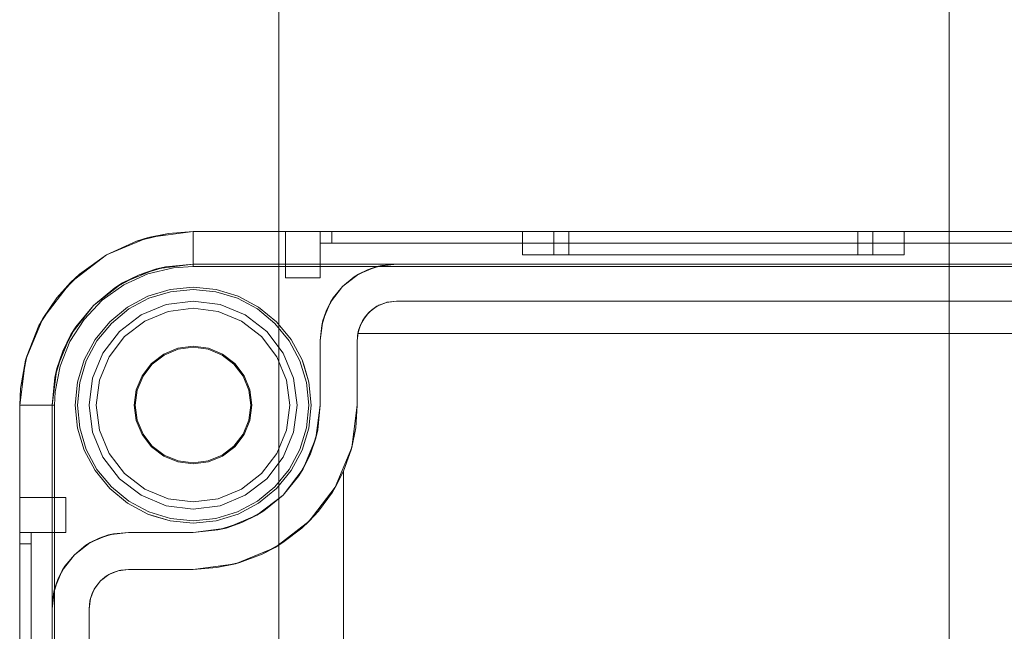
# Model space of a CAD drawing. Extents: x -634 to 300, y 62 to 1102.
# Tile 20 of 125: x -487.837 to -486.986, y 359.19 to 359.719. Entities that reach past the tile are written whole.
import ezdxf
from ezdxf.lldxf.tags import DXFTag

# ---------------------------------------------------------------- set-up
doc = ezdxf.new("R2010")
doc.units = 0
doc.layers.get('0').update_dxf_attribs({"lineweight": 13})
doc.layers.add('60- 61 allgemeine Ausstattung- 4 Terrassen', color=9, linetype='Continuous', lineweight=9, true_color=0x808080)
doc.layers.add('70 -71 Achsen- 1 Gebäudeachsen', color=7, linetype='STRICHPUNKT2-A06CPW00L0', lineweight=18)
tags = doc.linetypes.add('STRICHPUNKT2-A06CPW00L0', pattern=[12.7, 6.35, -3.175, 0, -3.175]).pattern_tags.tags
tags[10:11] = [DXFTag(74, 4), DXFTag(75, 0), DXFTag(340, '0'), DXFTag(46, 0.0), DXFTag(50, 0.0), DXFTag(44, 0.0), DXFTag(45, 0.0)]
tags[8:9] = [DXFTag(74, 4), DXFTag(75, 0), DXFTag(340, '0'), DXFTag(46, 0.0), DXFTag(50, 0.0), DXFTag(44, 0.0), DXFTag(45, 0.0)]
tags[6:7] = [DXFTag(74, 4), DXFTag(75, 0), DXFTag(340, '0'), DXFTag(46, 0.0), DXFTag(50, 0.0), DXFTag(44, 0.0), DXFTag(45, 0.0)]
tags[4:5] = [DXFTag(74, 4), DXFTag(75, 0), DXFTag(340, '0'), DXFTag(46, 0.0), DXFTag(50, 0.0), DXFTag(44, 0.0), DXFTag(45, 0.0)]

# ---------------------------------------------------------------- blocks, each defined once
blk = doc.blocks.new('Referenz-A06CPW02L0')
at = {"layer": '60- 61 allgemeine Ausstattung- 4 Terrassen', "color": 0}
blk.add_line((-487.61333, 205.4835), (-487.61333, 367.8833), dxfattribs=at)
at = {"layer": '70 -71 Achsen- 1 Gebäudeachsen', "color": 0, "linetype": 'STRICHPUNKT2-A06CPW00L0', "ltscale": 0.18}
blk.add_line((-487.03333, 1075.8235), (-487.03333, 76.3835), dxfattribs=at)
blk = doc.blocks.new('Blockreferenz-A06CPW2EL0')
at = {"color": 9, "linetype": 'ByBlock', "lineweight": -2, "ltscale": 0.13, "true_color": 0xc1c9c4}
for p, q in [((-487.73645, 359.52714), (-487.70873, 359.53386)), ((-487.68739, 359.53539), (-487.72621, 359.53028)), ((-487.70873, 359.53386), (-487.72621, 359.53028)), ((-487.68739, 359.53539), (-487.70873, 359.53386)), ((-487.70873, 359.53386), (-487.68739, 359.53539)), ((-485.38739, 359.53539), (-487.68739, 359.53539)), ((-485.38739, 359.53539), (-487.68739, 359.53539)), ((-487.68739, 359.53539), (-487.68739, 359.53539)), ((-487.68739, 359.53488), (-487.68739, 359.53539)), ((-487.68739, 359.53336), (-487.68739, 359.53488)), ((-487.68739, 359.53089), (-487.68739, 359.53336)), ((-487.68739, 359.52756), (-487.68739, 359.53089)), ((-487.60636, 359.53539), (-487.60739, 359.53539)), ((-487.60739, 359.53539), (-487.60739, 359.49539)), ((-487.60739, 359.53539), (-487.60739, 359.53539)), ((-487.60739, 359.53539), (-487.60739, 359.49539)), ((-487.60739, 359.53539), (-487.60636, 359.53539)), ((-487.60337, 359.53539), (-487.60636, 359.53539)), ((-487.60636, 359.53539), (-487.60337, 359.53539)), ((-487.5986, 359.53539), (-487.60337, 359.53539)), ((-487.60337, 359.53539), (-487.5986, 359.53539)), ((-487.59239, 359.53539), (-487.5986, 359.53539)), ((-487.5986, 359.53539), (-487.59239, 359.53539)), ((-487.58515, 359.53539), (-487.59239, 359.53539)), ((-487.59239, 359.53539), (-487.58515, 359.53539)), ((-487.57739, 359.53539), (-487.58515, 359.53539)), ((-487.58515, 359.53539), (-487.57739, 359.53539)), ((-487.57704, 359.53539), (-487.57739, 359.53539)), ((-487.57739, 359.53539), (-487.57739, 359.53039)), ((-487.57739, 359.52539), (-487.57739, 359.53539)), ((-486.53739, 359.53539), (-487.57739, 359.53539)), ((-487.57739, 359.53539), (-487.57739, 359.53539)), ((-487.57739, 359.53539), (-487.57739, 359.53039)), ((-487.57739, 359.53539), (-487.57704, 359.53539)), ((-487.57739, 359.53539), (-486.53739, 359.53539)), ((-487.57739, 359.52539), (-487.57739, 359.53539)), ((-487.57605, 359.53539), (-487.57704, 359.53539)), ((-487.57704, 359.53539), (-487.57605, 359.53539)), ((-487.57446, 359.53539), (-487.57605, 359.53539)), ((-487.57605, 359.53539), (-487.57446, 359.53539)), ((-487.57239, 359.53539), (-487.57446, 359.53539)), ((-487.57446, 359.53539), (-487.57239, 359.53539)), ((-487.56997, 359.53539), (-487.57239, 359.53539)), ((-487.57239, 359.53539), (-487.56997, 359.53539)), ((-487.56739, 359.53539), (-487.56997, 359.53539)), ((-487.56997, 359.53539), (-487.56739, 359.53539)), ((-487.56739, 359.53039), (-487.56739, 359.53539)), ((-485.50739, 359.53539), (-487.56739, 359.53539)), ((-487.56739, 359.53539), (-487.56739, 359.53039)), ((-487.56739, 359.53539), (-485.50739, 359.53539)), ((-487.40239, 359.53539), (-487.40239, 359.51539)), ((-487.39676, 359.53539), (-487.40239, 359.53539)), ((-487.40239, 359.53539), (-487.39676, 359.53539)), ((-487.38028, 359.53539), (-487.39676, 359.53539)), ((-487.39676, 359.53539), (-487.38028, 359.53539)), ((-487.35406, 359.53539), (-487.38028, 359.53539)), ((-487.38028, 359.53539), (-487.35406, 359.53539)), ((-487.37529, 359.53539), (-487.37529, 359.51539)), ((-487.37264, 359.53539), (-487.37529, 359.53539)), ((-487.37529, 359.53539), (-487.37264, 359.53539)), ((-487.36479, 359.53539), (-487.37264, 359.53539)), ((-487.37264, 359.53539), (-487.36479, 359.53539)), ((-487.35204, 359.53539), (-487.36479, 359.53539)), ((-487.36479, 359.53539), (-487.35204, 359.53539)), ((-487.36239, 359.53539), (-487.36239, 359.51539)), ((-487.35998, 359.53539), (-487.36239, 359.53539)), ((-487.36239, 359.53539), (-487.35998, 359.53539)), ((-487.35287, 359.53539), (-487.35998, 359.53539)), ((-487.35998, 359.53539), (-487.35287, 359.53539)), ((-487.31989, 359.53539), (-487.35406, 359.53539)), ((-487.35406, 359.53539), (-487.31989, 359.53539)), ((-487.34132, 359.53539), (-487.35287, 359.53539)), ((-487.35287, 359.53539), (-487.34132, 359.53539)), ((-487.3349, 359.53539), (-487.35204, 359.53539)), ((-487.35204, 359.53539), (-487.3349, 359.53539)), ((-487.32577, 359.53539), (-487.34132, 359.53539)), ((-487.34132, 359.53539), (-487.32577, 359.53539)), ((-487.314, 359.53539), (-487.3349, 359.53539)), ((-487.3349, 359.53539), (-487.314, 359.53539)), ((-487.30683, 359.53539), (-487.32577, 359.53539)), ((-487.32577, 359.53539), (-487.30683, 359.53539)), ((-487.28009, 359.53539), (-487.31989, 359.53539)), ((-487.31989, 359.53539), (-487.28009, 359.53539)), ((-487.29016, 359.53539), (-487.314, 359.53539)), ((-487.314, 359.53539), (-487.29016, 359.53539)), ((-487.28522, 359.53539), (-487.30683, 359.53539)), ((-487.30683, 359.53539), (-487.28522, 359.53539)), ((-487.26429, 359.53539), (-487.29016, 359.53539)), ((-487.29016, 359.53539), (-487.26429, 359.53539)), ((-487.26177, 359.53539), (-487.28522, 359.53539)), ((-487.28522, 359.53539), (-487.26177, 359.53539)), ((-487.23739, 359.53539), (-487.28009, 359.53539)), ((-487.28009, 359.53539), (-487.23739, 359.53539)), ((-487.23739, 359.53539), (-487.26429, 359.53539)), ((-487.26429, 359.53539), (-487.23739, 359.53539)), ((-487.23739, 359.53539), (-487.26177, 359.53539)), ((-487.26177, 359.53539), (-487.23739, 359.53539)), ((-487.21048, 359.53539), (-487.23739, 359.53539)), ((-487.19468, 359.53539), (-487.23739, 359.53539)), ((-487.213, 359.53539), (-487.23739, 359.53539)), ((-487.23739, 359.53539), (-487.21048, 359.53539)), ((-487.23739, 359.53539), (-487.19468, 359.53539)), ((-487.23739, 359.53539), (-487.213, 359.53539)), ((-487.18955, 359.53539), (-487.213, 359.53539)), ((-487.213, 359.53539), (-487.18955, 359.53539)), ((-487.18461, 359.53539), (-487.21048, 359.53539)), ((-487.21048, 359.53539), (-487.18461, 359.53539)), ((-487.15489, 359.53539), (-487.19468, 359.53539)), ((-487.19468, 359.53539), (-487.15489, 359.53539)), ((-487.16794, 359.53539), (-487.18955, 359.53539)), ((-487.18955, 359.53539), (-487.16794, 359.53539)), ((-487.16077, 359.53539), (-487.18461, 359.53539)), ((-487.18461, 359.53539), (-487.16077, 359.53539)), ((-487.149, 359.53539), (-487.16794, 359.53539)), ((-487.16794, 359.53539), (-487.149, 359.53539)), ((-487.13988, 359.53539), (-487.16077, 359.53539)), ((-487.16077, 359.53539), (-487.13988, 359.53539)), ((-487.12071, 359.53539), (-487.15489, 359.53539)), ((-487.15489, 359.53539), (-487.12071, 359.53539)), ((-487.13345, 359.53539), (-487.149, 359.53539)), ((-487.149, 359.53539), (-487.13345, 359.53539)), ((-487.12273, 359.53539), (-487.13988, 359.53539)), ((-487.13988, 359.53539), (-487.12273, 359.53539)), ((-487.1219, 359.53539), (-487.13345, 359.53539)), ((-487.13345, 359.53539), (-487.1219, 359.53539)), ((-487.10998, 359.53539), (-487.12273, 359.53539)), ((-487.12273, 359.53539), (-487.10998, 359.53539)), ((-487.11479, 359.53539), (-487.1219, 359.53539)), ((-487.1219, 359.53539), (-487.11479, 359.53539)), ((-487.09449, 359.53539), (-487.12071, 359.53539)), ((-487.12071, 359.53539), (-487.09449, 359.53539)), ((-487.11239, 359.53539), (-487.11479, 359.53539)), ((-487.11479, 359.53539), (-487.11239, 359.53539)), ((-487.11239, 359.51539), (-487.11239, 359.53539)), ((-487.10213, 359.53539), (-487.10998, 359.53539)), ((-487.10998, 359.53539), (-487.10213, 359.53539)), ((-487.09949, 359.53539), (-487.10213, 359.53539)), ((-487.10213, 359.53539), (-487.09949, 359.53539)), ((-487.09949, 359.51539), (-487.09949, 359.53539)), ((-487.07801, 359.53539), (-487.09449, 359.53539)), ((-487.09449, 359.53539), (-487.07801, 359.53539)), ((-487.07239, 359.53539), (-487.07801, 359.53539)), ((-487.07801, 359.53539), (-487.07239, 359.53539)), ((-487.07239, 359.51539), (-487.07239, 359.53539)), ((-487.72621, 359.53028), (-487.76239, 359.51529)), ((-487.73645, 359.52714), (-487.76239, 359.51529)), ((-487.76239, 359.51529), (-487.73645, 359.52714)), ((-487.72621, 359.53028), (-487.73645, 359.52714)), ((-487.68739, 359.52347), (-487.68739, 359.52756)), ((-487.68739, 359.51876), (-487.68739, 359.52347)), ((-487.57739, 359.53039), (-487.57739, 359.52539)), ((-487.57739, 359.53039), (-487.57739, 359.52539)), ((-487.57739, 359.52539), (-487.57719, 359.52539)), ((-487.57739, 359.49539), (-487.57739, 359.52539)), ((-487.57739, 359.52539), (-486.53739, 359.52539)), ((-487.57739, 359.52539), (-487.57739, 359.52539)), ((-487.57739, 359.52539), (-486.53739, 359.52539)), ((-487.57739, 359.49539), (-487.57739, 359.52539)), ((-487.57739, 359.52539), (-487.57739, 359.52539)), ((-487.57739, 359.52539), (-487.57739, 359.52539)), ((-487.57739, 359.52539), (-487.57739, 359.52539)), ((-487.57739, 359.52539), (-487.57739, 359.52539)), ((-487.57739, 359.52539), (-487.57739, 359.52539)), ((-487.57719, 359.52539), (-487.57739, 359.52539)), ((-487.57719, 359.52539), (-487.57662, 359.52539)), ((-487.57662, 359.52539), (-487.57719, 359.52539)), ((-487.57662, 359.52539), (-487.5757, 359.52539)), ((-487.5757, 359.52539), (-487.57662, 359.52539)), ((-487.5757, 359.52539), (-487.57446, 359.52539)), ((-487.57446, 359.52539), (-487.5757, 359.52539)), ((-487.57446, 359.52539), (-487.57294, 359.52539)), ((-487.57294, 359.52539), (-487.57446, 359.52539)), ((-487.57294, 359.52539), (-487.57121, 359.52539)), ((-487.57121, 359.52539), (-487.57294, 359.52539)), ((-487.57121, 359.52539), (-487.56934, 359.52539)), ((-487.56934, 359.52539), (-487.57121, 359.52539)), ((-487.56934, 359.52539), (-487.56739, 359.52539)), ((-487.56739, 359.52539), (-487.56934, 359.52539)), ((-487.56739, 359.52539), (-487.56739, 359.53039)), ((-487.56739, 359.53039), (-487.56739, 359.52539)), ((-487.56739, 359.52539), (-485.50739, 359.52539)), ((-485.50739, 359.52539), (-487.56739, 359.52539)), ((-487.76239, 359.51529), (-487.79345, 359.49145)), ((-487.76239, 359.51529), (-487.78561, 359.49875)), ((-487.78561, 359.49875), (-487.76239, 359.51529)), ((-487.68739, 359.5136), (-487.68739, 359.51876)), ((-487.68739, 359.50815), (-487.68739, 359.5136)), ((-487.40239, 359.51539), (-487.39676, 359.51539)), ((-487.40239, 359.51539), (-487.39676, 359.51539)), ((-487.39676, 359.51539), (-487.38028, 359.51539)), ((-487.39676, 359.51539), (-487.38028, 359.51539)), ((-487.38028, 359.51539), (-487.35406, 359.51539)), ((-487.38028, 359.51539), (-487.35406, 359.51539)), ((-487.37529, 359.51539), (-487.37059, 359.51539)), ((-487.37529, 359.51539), (-487.37059, 359.51539)), ((-487.37059, 359.51539), (-487.35681, 359.51539)), ((-487.37059, 359.51539), (-487.35681, 359.51539)), ((-487.36239, 359.51539), (-487.35813, 359.51539)), ((-487.36239, 359.51539), (-487.35813, 359.51539)), ((-487.35813, 359.51539), (-487.34564, 359.51539)), ((-487.35813, 359.51539), (-487.34564, 359.51539)), ((-487.35681, 359.51539), (-487.3349, 359.51539)), ((-487.35681, 359.51539), (-487.3349, 359.51539)), ((-487.35406, 359.51539), (-487.31989, 359.51539)), ((-487.35406, 359.51539), (-487.31989, 359.51539)), ((-487.34564, 359.51539), (-487.32577, 359.51539)), ((-487.34564, 359.51539), (-487.32577, 359.51539)), ((-487.3349, 359.51539), (-487.30634, 359.51539)), ((-487.3349, 359.51539), (-487.30634, 359.51539)), ((-487.32577, 359.51539), (-487.29989, 359.51539)), ((-487.32577, 359.51539), (-487.29989, 359.51539)), ((-487.31989, 359.51539), (-487.28009, 359.51539)), ((-487.31989, 359.51539), (-487.28009, 359.51539)), ((-487.30634, 359.51539), (-487.27308, 359.51539)), ((-487.30634, 359.51539), (-487.27308, 359.51539)), ((-487.29989, 359.51539), (-487.26974, 359.51539)), ((-487.29989, 359.51539), (-487.26974, 359.51539)), ((-487.28009, 359.51539), (-487.23739, 359.51539)), ((-487.28009, 359.51539), (-487.23739, 359.51539)), ((-487.27308, 359.51539), (-487.23739, 359.51539)), ((-487.27308, 359.51539), (-487.23739, 359.51539)), ((-487.26974, 359.51539), (-487.23739, 359.51539)), ((-487.26974, 359.51539), (-487.23739, 359.51539)), ((-487.23739, 359.51539), (-487.20169, 359.51539)), ((-487.23739, 359.51539), (-487.19468, 359.51539)), ((-487.23739, 359.51539), (-487.20503, 359.51539)), ((-487.23739, 359.51539), (-487.19468, 359.51539)), ((-487.23739, 359.51539), (-487.20169, 359.51539)), ((-487.23739, 359.51539), (-487.20503, 359.51539)), ((-487.20503, 359.51539), (-487.17489, 359.51539)), ((-487.20503, 359.51539), (-487.17489, 359.51539)), ((-487.20169, 359.51539), (-487.16844, 359.51539)), ((-487.20169, 359.51539), (-487.16844, 359.51539)), ((-487.19468, 359.51539), (-487.15489, 359.51539)), ((-487.19468, 359.51539), (-487.15489, 359.51539)), ((-487.17489, 359.51539), (-487.149, 359.51539)), ((-487.17489, 359.51539), (-487.149, 359.51539)), ((-487.16844, 359.51539), (-487.13988, 359.51539)), ((-487.16844, 359.51539), (-487.13988, 359.51539)), ((-487.15489, 359.51539), (-487.12071, 359.51539)), ((-487.15489, 359.51539), (-487.12071, 359.51539)), ((-487.149, 359.51539), (-487.12913, 359.51539)), ((-487.149, 359.51539), (-487.12913, 359.51539)), ((-487.13988, 359.51539), (-487.11796, 359.51539)), ((-487.13988, 359.51539), (-487.11796, 359.51539)), ((-487.12913, 359.51539), (-487.11664, 359.51539)), ((-487.12913, 359.51539), (-487.11664, 359.51539)), ((-487.12071, 359.51539), (-487.09449, 359.51539)), ((-487.12071, 359.51539), (-487.09449, 359.51539)), ((-487.11796, 359.51539), (-487.10418, 359.51539)), ((-487.11796, 359.51539), (-487.10418, 359.51539)), ((-487.11664, 359.51539), (-487.11239, 359.51539)), ((-487.11664, 359.51539), (-487.11239, 359.51539)), ((-487.10418, 359.51539), (-487.09949, 359.51539)), ((-487.10418, 359.51539), (-487.09949, 359.51539)), ((-487.09449, 359.51539), (-487.07801, 359.51539)), ((-487.09449, 359.51539), (-487.07801, 359.51539)), ((-487.07801, 359.51539), (-487.07239, 359.51539)), ((-487.07801, 359.51539), (-487.07239, 359.51539)), ((-487.73407, 359.4981), (-487.71119, 359.50504)), ((-487.71896, 359.50323), (-487.68739, 359.50739)), ((-487.71119, 359.50504), (-487.71896, 359.50323)), ((-487.68739, 359.50739), (-487.71119, 359.50504)), ((-487.70446, 359.50417), (-487.68739, 359.50539)), ((-487.68739, 359.50539), (-487.68739, 359.50815)), ((-487.68739, 359.50739), (-485.38739, 359.50739)), ((-487.51139, 359.50739), (-487.68739, 359.50739)), ((-487.68739, 359.50739), (-487.68739, 359.50739)), ((-487.68739, 359.50539), (-486.83739, 359.50539)), ((-487.52847, 359.50514), (-487.54439, 359.49854)), ((-487.53664, 359.50236), (-487.52426, 359.50612)), ((-487.52847, 359.50514), (-487.53664, 359.50236)), ((-487.51139, 359.50739), (-487.52847, 359.50514)), ((-487.52426, 359.50612), (-487.52847, 359.50514)), ((-487.52426, 359.50612), (-487.51139, 359.50739)), ((-487.51139, 359.50739), (-487.52426, 359.50612)), ((-485.56339, 359.50739), (-487.51139, 359.50739)), ((-487.51139, 359.50739), (-487.51139, 359.50739)), ((-487.80529, 359.47811), (-487.78561, 359.49875)), ((-487.78561, 359.49875), (-487.79345, 359.49145)), ((-487.75516, 359.48683), (-487.73407, 359.4981)), ((-487.74839, 359.49104), (-487.71896, 359.50323)), ((-487.73407, 359.4981), (-487.74839, 359.49104)), ((-487.74739, 359.48931), (-487.72663, 359.49879)), ((-487.71896, 359.50323), (-487.73407, 359.4981)), ((-487.72663, 359.49879), (-487.70446, 359.50417)), ((-487.54439, 359.49854), (-487.55805, 359.48806)), ((-487.54805, 359.49626), (-487.53664, 359.50236)), ((-487.54439, 359.49854), (-487.54805, 359.49626)), ((-487.53664, 359.50236), (-487.54439, 359.49854)), ((-487.79345, 359.49145), (-487.81729, 359.46039)), ((-487.79345, 359.49145), (-487.80529, 359.47811)), ((-487.77365, 359.47165), (-487.74839, 359.49104)), ((-487.76597, 359.47608), (-487.74739, 359.48931)), ((-487.74839, 359.49104), (-487.75516, 359.48683)), ((-487.60739, 359.49539), (-487.60636, 359.49539)), ((-487.60739, 359.49539), (-487.60636, 359.49539)), ((-487.60739, 359.49539), (-487.60739, 359.49539)), ((-487.60636, 359.49539), (-487.60337, 359.49539)), ((-487.60636, 359.49539), (-487.60337, 359.49539)), ((-487.60337, 359.49539), (-487.5986, 359.49539)), ((-487.60337, 359.49539), (-487.5986, 359.49539)), ((-487.5986, 359.49539), (-487.59239, 359.49539)), ((-487.5986, 359.49539), (-487.59239, 359.49539)), ((-487.59239, 359.49539), (-487.58515, 359.49539)), ((-487.59239, 359.49539), (-487.58515, 359.49539)), ((-487.58515, 359.49539), (-487.57739, 359.49539)), ((-487.58515, 359.49539), (-487.57739, 359.49539)), ((-487.57739, 359.49539), (-487.57739, 359.49539)), ((-487.55805, 359.48806), (-487.56854, 359.47439)), ((-487.56626, 359.47805), (-487.55805, 359.48806)), ((-487.55805, 359.48806), (-487.56626, 359.47805)), ((-487.55805, 359.48806), (-487.54805, 359.49626)), ((-487.54805, 359.49626), (-487.55805, 359.48806)), ((-487.75516, 359.48683), (-487.77365, 359.47165)), ((-487.72642, 359.47962), (-487.74405, 359.4702)), ((-487.74405, 359.4702), (-487.72642, 359.47962)), ((-487.70728, 359.48543), (-487.72642, 359.47962)), ((-487.72642, 359.47962), (-487.70728, 359.48543)), ((-487.70689, 359.48347), (-487.72565, 359.47777)), ((-487.68739, 359.48739), (-487.70728, 359.48543)), ((-487.70728, 359.48543), (-487.68739, 359.48739)), ((-487.68739, 359.48539), (-487.70689, 359.48347)), ((-487.66749, 359.48543), (-487.68739, 359.48739)), ((-487.68739, 359.48739), (-487.66749, 359.48543)), ((-487.66788, 359.48347), (-487.68739, 359.48539)), ((-487.64912, 359.47777), (-487.66788, 359.48347)), ((-487.64835, 359.47962), (-487.66749, 359.48543)), ((-487.66749, 359.48543), (-487.64835, 359.47962)), ((-487.63072, 359.4702), (-487.64835, 359.47962)), ((-487.64835, 359.47962), (-487.63072, 359.4702)), ((-487.82071, 359.45412), (-487.80529, 359.47811)), ((-487.80529, 359.47811), (-487.81729, 359.46039)), ((-487.79304, 359.44639), (-487.77365, 359.47165)), ((-487.77365, 359.47165), (-487.78882, 359.45317)), ((-487.78171, 359.45957), (-487.76597, 359.47608)), ((-487.72565, 359.47777), (-487.74294, 359.46853)), ((-487.71068, 359.47232), (-487.73239, 359.46333)), ((-487.71068, 359.47232), (-487.73239, 359.46333)), ((-487.68739, 359.47539), (-487.71068, 359.47232)), ((-487.68739, 359.47539), (-487.71068, 359.47232)), ((-487.66409, 359.47232), (-487.68739, 359.47539)), ((-487.66409, 359.47232), (-487.68739, 359.47539)), ((-487.64239, 359.46333), (-487.66409, 359.47232)), ((-487.64239, 359.46333), (-487.66409, 359.47232)), ((-487.63183, 359.46853), (-487.64912, 359.47777)), ((-487.56854, 359.47439), (-487.57514, 359.45847)), ((-487.57236, 359.46664), (-487.56626, 359.47805)), ((-487.56854, 359.47439), (-487.57236, 359.46664)), ((-487.56626, 359.47805), (-487.56854, 359.47439)), ((-487.53025, 359.4694), (-487.52753, 359.47119)), ((-487.52839, 359.47083), (-487.52019, 359.47423)), ((-487.52662, 359.47178), (-487.52839, 359.47083)), ((-487.52753, 359.47119), (-487.52662, 359.47178)), ((-487.52019, 359.47423), (-487.52662, 359.47178)), ((-487.52662, 359.47178), (-487.5223, 359.47335)), ((-487.5223, 359.47335), (-487.51972, 359.47429)), ((-487.52019, 359.47423), (-487.51139, 359.47539)), ((-487.51921, 359.47447), (-487.52019, 359.47423)), ((-487.51972, 359.47429), (-487.51921, 359.47447)), ((-487.51139, 359.47539), (-487.51921, 359.47447)), ((-487.51139, 359.47539), (-485.56339, 359.47539)), ((-486.80239, 359.47539), (-487.51139, 359.47539)), ((-487.51139, 359.47539), (-487.51139, 359.47539)), ((-487.74405, 359.4702), (-487.75951, 359.45751)), ((-487.75951, 359.45751), (-487.74405, 359.4702)), ((-487.74294, 359.46853), (-487.7581, 359.4561)), ((-487.73239, 359.46333), (-487.75102, 359.44903)), ((-487.73239, 359.46333), (-487.75102, 359.44903)), ((-487.70906, 359.46629), (-487.72927, 359.45792)), ((-487.72927, 359.45792), (-487.70906, 359.46629)), ((-487.68739, 359.46915), (-487.70906, 359.46629)), ((-487.70906, 359.46629), (-487.68739, 359.46915)), ((-487.66571, 359.46629), (-487.68739, 359.46915)), ((-487.68739, 359.46915), (-487.66571, 359.46629)), ((-487.64551, 359.45792), (-487.66571, 359.46629)), ((-487.66571, 359.46629), (-487.64551, 359.45792)), ((-487.62375, 359.44903), (-487.64239, 359.46333)), ((-487.62375, 359.44903), (-487.64239, 359.46333)), ((-487.61667, 359.4561), (-487.63183, 359.46853)), ((-487.61526, 359.45751), (-487.63072, 359.4702)), ((-487.63072, 359.4702), (-487.61526, 359.45751)), ((-487.57612, 359.45426), (-487.57236, 359.46664)), ((-487.57236, 359.46664), (-487.57514, 359.45847)), ((-487.54083, 359.45839), (-487.53543, 359.46543)), ((-487.53543, 359.46543), (-487.53862, 359.46174)), ((-487.53862, 359.46174), (-487.5367, 359.46377)), ((-487.5367, 359.46377), (-487.53434, 359.46626)), ((-487.53543, 359.46543), (-487.52839, 359.47083)), ((-487.5332, 359.46746), (-487.53543, 359.46543)), ((-487.53434, 359.46626), (-487.5332, 359.46746)), ((-487.52839, 359.47083), (-487.5332, 359.46746)), ((-487.5332, 359.46746), (-487.53025, 359.4694)), ((-487.81729, 359.46039), (-487.83227, 359.42421)), ((-487.82071, 359.45412), (-487.83131, 359.42765)), ((-487.81729, 359.46039), (-487.82071, 359.45412)), ((-487.79405, 359.44037), (-487.78171, 359.45957)), ((-487.75951, 359.45751), (-487.7722, 359.44205)), ((-487.7722, 359.44205), (-487.75951, 359.45751)), ((-487.7581, 359.4561), (-487.77053, 359.44094)), ((-487.72927, 359.45792), (-487.74661, 359.44461)), ((-487.74661, 359.44461), (-487.72927, 359.45792)), ((-487.62816, 359.44461), (-487.64551, 359.45792)), ((-487.64551, 359.45792), (-487.62816, 359.44461)), ((-487.60424, 359.44094), (-487.61667, 359.4561)), ((-487.60258, 359.44205), (-487.61526, 359.45751)), ((-487.61526, 359.45751), (-487.60258, 359.44205)), ((-487.57514, 359.45847), (-487.57739, 359.44139)), ((-487.57739, 359.44139), (-487.57612, 359.45426)), ((-487.57612, 359.45426), (-487.57739, 359.44139)), ((-487.57514, 359.45847), (-487.57612, 359.45426)), ((-487.54257, 359.45493), (-487.54485, 359.44739)), ((-487.54423, 359.45019), (-487.54083, 359.45839)), ((-487.54257, 359.45493), (-487.54423, 359.45019)), ((-487.54341, 359.45216), (-487.54257, 359.45493)), ((-487.54083, 359.45839), (-487.54257, 359.45493)), ((-487.54257, 359.45493), (-487.54149, 359.45679)), ((-487.54149, 359.45679), (-487.53974, 359.4598)), ((-487.53862, 359.46174), (-487.54083, 359.45839)), ((-487.53974, 359.4598), (-487.53862, 359.46174)), ((-487.80523, 359.41696), (-487.79304, 359.44639)), ((-487.8001, 359.43207), (-487.78882, 359.45317)), ((-487.79304, 359.44639), (-487.8001, 359.43207)), ((-487.78882, 359.45317), (-487.79304, 359.44639)), ((-487.75102, 359.44903), (-487.76533, 359.43039)), ((-487.75102, 359.44903), (-487.76533, 359.43039)), ((-487.60944, 359.43039), (-487.62375, 359.44903)), ((-487.60944, 359.43039), (-487.62375, 359.44903)), ((-487.54539, 359.44139), (-487.54423, 359.45019)), ((-487.54515, 359.4454), (-487.54533, 359.4434)), ((-487.54485, 359.44739), (-487.54515, 359.4454)), ((-487.54423, 359.45019), (-487.54485, 359.44739)), ((-487.54485, 359.44739), (-487.5444, 359.44889)), ((-487.5446, 359.44739), (-487.54485, 359.44739)), ((-487.54485, 359.44739), (-486.80239, 359.44739)), ((-487.54485, 359.44739), (-487.54485, 359.44739)), ((-486.80239, 359.44739), (-487.5446, 359.44739)), ((-487.5444, 359.44889), (-487.54341, 359.45216)), ((-487.80252, 359.41919), (-487.79405, 359.44037)), ((-487.7722, 359.44205), (-487.78162, 359.42442)), ((-487.78162, 359.42442), (-487.7722, 359.44205)), ((-487.77053, 359.44094), (-487.77977, 359.42365)), ((-487.74661, 359.44461), (-487.75992, 359.42727)), ((-487.75992, 359.42727), (-487.74661, 359.44461)), ((-487.61485, 359.42727), (-487.62816, 359.44461)), ((-487.62816, 359.44461), (-487.61485, 359.42727)), ((-487.595, 359.42365), (-487.60424, 359.44094)), ((-487.59315, 359.42442), (-487.60258, 359.44205)), ((-487.60258, 359.44205), (-487.59315, 359.42442)), ((-487.57739, 359.44139), (-487.57739, 359.38539)), ((-487.57739, 359.42442), (-487.57739, 359.44139)), ((-487.57739, 359.44139), (-487.57739, 359.44139)), ((-487.54533, 359.4434), (-487.54539, 359.44139)), ((-487.54539, 359.44139), (-487.54539, 359.38539)), ((-487.54539, 359.38539), (-487.54539, 359.44139)), ((-487.54539, 359.44139), (-487.54539, 359.44139)), ((-487.80704, 359.40919), (-487.8001, 359.43207)), ((-487.8001, 359.43207), (-487.80523, 359.41696)), ((-487.76533, 359.43039), (-487.77432, 359.40868)), ((-487.76533, 359.43039), (-487.77432, 359.40868)), ((-487.71282, 359.42944), (-487.72336, 359.42136)), ((-487.72274, 359.42074), (-487.71239, 359.42869)), ((-487.70055, 359.43453), (-487.71282, 359.42944)), ((-487.71239, 359.42869), (-487.70033, 359.43368)), ((-487.68739, 359.43626), (-487.70055, 359.43453)), ((-487.70033, 359.43368), (-487.68739, 359.43539)), ((-487.67422, 359.43453), (-487.68739, 359.43626)), ((-487.68739, 359.43539), (-487.67444, 359.43368)), ((-487.67444, 359.43368), (-487.66239, 359.42869)), ((-487.66195, 359.42944), (-487.67422, 359.43453)), ((-487.66239, 359.42869), (-487.65203, 359.42074)), ((-487.65141, 359.42136), (-487.66195, 359.42944)), ((-487.60045, 359.40868), (-487.60944, 359.43039)), ((-487.60045, 359.40868), (-487.60944, 359.43039)), ((-487.83227, 359.42421), (-487.83739, 359.38539)), ((-487.83671, 359.39964), (-487.83131, 359.42765)), ((-487.83227, 359.42421), (-487.83671, 359.39964)), ((-487.83131, 359.42765), (-487.83227, 359.42421)), ((-487.78162, 359.42442), (-487.78743, 359.40529)), ((-487.78743, 359.40529), (-487.78162, 359.42442)), ((-487.77977, 359.42365), (-487.78546, 359.4049)), ((-487.75992, 359.42727), (-487.76829, 359.40707)), ((-487.76829, 359.40707), (-487.75992, 359.42727)), ((-487.72336, 359.42136), (-487.73144, 359.41082)), ((-487.73069, 359.41039), (-487.72274, 359.42074)), ((-487.65203, 359.42074), (-487.64408, 359.41039)), ((-487.64333, 359.41082), (-487.65141, 359.42136)), ((-487.60648, 359.40707), (-487.61485, 359.42727)), ((-487.61485, 359.42727), (-487.60648, 359.40707)), ((-487.58931, 359.4049), (-487.595, 359.42365)), ((-487.58735, 359.40529), (-487.59315, 359.42442)), ((-487.59126, 359.4195), (-487.59315, 359.42442)), ((-487.59315, 359.42442), (-487.59126, 359.4195)), ((-487.57739, 359.40529), (-487.57739, 359.42442)), ((-487.80939, 359.38539), (-487.80523, 359.41696)), ((-487.80523, 359.41696), (-487.80704, 359.40919)), ((-487.80684, 359.39679), (-487.80252, 359.41919)), ((-487.58735, 359.40529), (-487.59126, 359.4195)), ((-487.59126, 359.4195), (-487.58735, 359.40529)), ((-487.80704, 359.40919), (-487.80939, 359.38539)), ((-487.78743, 359.40529), (-487.78939, 359.38539)), ((-487.78939, 359.38539), (-487.78743, 359.40529)), ((-487.78546, 359.4049), (-487.78739, 359.38539)), ((-487.77432, 359.40868), (-487.77739, 359.38539)), ((-487.77432, 359.40868), (-487.77739, 359.38539)), ((-487.76829, 359.40707), (-487.77115, 359.38539)), ((-487.77115, 359.38539), (-487.76829, 359.40707)), ((-487.73144, 359.41082), (-487.73652, 359.39855)), ((-487.73568, 359.39833), (-487.73069, 359.41039)), ((-487.64408, 359.41039), (-487.63909, 359.39833)), ((-487.63825, 359.39855), (-487.64333, 359.41082)), ((-487.60363, 359.38539), (-487.60648, 359.40707)), ((-487.60648, 359.40707), (-487.60363, 359.38539)), ((-487.59739, 359.38539), (-487.60045, 359.40868)), ((-487.59739, 359.38539), (-487.60045, 359.40868)), ((-487.58739, 359.38539), (-487.58931, 359.4049)), ((-487.58539, 359.38539), (-487.58735, 359.40529)), ((-487.58735, 359.40529), (-487.58539, 359.38539)), ((-487.57739, 359.38539), (-487.57739, 359.40529)), ((-487.83671, 359.39964), (-487.83739, 359.38539)), ((-487.83739, 359.38539), (-487.83671, 359.39964)), ((-487.80739, 359.38539), (-487.80684, 359.39679)), ((-487.73652, 359.39855), (-487.73826, 359.38539)), ((-487.73739, 359.38539), (-487.73568, 359.39833)), ((-487.63909, 359.39833), (-487.63739, 359.38539)), ((-487.63651, 359.38539), (-487.63825, 359.39855)), ((-487.83739, 359.38539), (-487.83739, 356.08539)), ((-487.83739, 359.38539), (-487.83687, 359.38539)), ((-487.83739, 356.08539), (-487.83739, 359.38539)), ((-487.83739, 359.38539), (-487.83739, 359.38539)), ((-487.83687, 359.38539), (-487.83536, 359.38539)), ((-487.83536, 359.38539), (-487.83289, 359.38539)), ((-487.83289, 359.38539), (-487.82956, 359.38539)), ((-487.82956, 359.38539), (-487.82546, 359.38539)), ((-487.82546, 359.38539), (-487.82076, 359.38539)), ((-487.82076, 359.38539), (-487.8156, 359.38539)), ((-487.8156, 359.38539), (-487.81015, 359.38539)), ((-487.81015, 359.38539), (-487.80739, 359.38539)), ((-487.80939, 356.08539), (-487.80939, 359.38539)), ((-487.80939, 359.38539), (-487.80939, 359.20939)), ((-487.80939, 359.38539), (-487.80939, 359.38539)), ((-487.80739, 358.03539), (-487.80739, 359.38539)), ((-487.78939, 359.38539), (-487.78743, 359.36549)), ((-487.78743, 359.36549), (-487.78939, 359.38539)), ((-487.78739, 359.38539), (-487.78546, 359.36588)), ((-487.77739, 359.38539), (-487.77432, 359.36209)), ((-487.77739, 359.38539), (-487.77432, 359.36209)), ((-487.77115, 359.38539), (-487.76829, 359.36371)), ((-487.76829, 359.36371), (-487.77115, 359.38539)), ((-487.73826, 359.38539), (-487.73652, 359.37222)), ((-487.73568, 359.37245), (-487.73739, 359.38539)), ((-487.63739, 359.38539), (-487.63909, 359.37245)), ((-487.63825, 359.37222), (-487.63651, 359.38539)), ((-487.60648, 359.36371), (-487.60363, 359.38539)), ((-487.60363, 359.38539), (-487.60648, 359.36371)), ((-487.60045, 359.36209), (-487.59739, 359.38539)), ((-487.60045, 359.36209), (-487.59739, 359.38539)), ((-487.58931, 359.36588), (-487.58739, 359.38539)), ((-487.58735, 359.36549), (-487.58539, 359.38539)), ((-487.58539, 359.38539), (-487.58735, 359.36549)), ((-487.57739, 359.38539), (-487.58113, 359.35692)), ((-487.5795, 359.36393), (-487.57739, 359.38539)), ((-487.57739, 359.38539), (-487.57739, 359.38539)), ((-487.54539, 359.38539), (-487.55022, 359.34863)), ((-487.54539, 359.38539), (-487.54674, 359.36585)), ((-487.54674, 359.36585), (-487.54539, 359.38539)), ((-487.54539, 359.38539), (-487.54539, 359.38539)), ((-487.73652, 359.37222), (-487.73144, 359.35995)), ((-487.73069, 359.36039), (-487.73568, 359.37245)), ((-487.63909, 359.37245), (-487.64408, 359.36039)), ((-487.64333, 359.35995), (-487.63825, 359.37222)), ((-487.78743, 359.36549), (-487.78162, 359.34635)), ((-487.78162, 359.34635), (-487.78743, 359.36549)), ((-487.78546, 359.36588), (-487.77977, 359.34712)), ((-487.77432, 359.36209), (-487.76533, 359.34039)), ((-487.77432, 359.36209), (-487.76533, 359.34039)), ((-487.76829, 359.36371), (-487.75992, 359.34351)), ((-487.75992, 359.34351), (-487.76829, 359.36371)), ((-487.72274, 359.35003), (-487.73069, 359.36039)), ((-487.64408, 359.36039), (-487.65203, 359.35003)), ((-487.61485, 359.34351), (-487.60648, 359.36371)), ((-487.60648, 359.36371), (-487.61485, 359.34351)), ((-487.60944, 359.34039), (-487.60045, 359.36209)), ((-487.60944, 359.34039), (-487.60045, 359.36209)), ((-487.595, 359.34712), (-487.58931, 359.36588)), ((-487.59315, 359.34635), (-487.58735, 359.36549)), ((-487.58735, 359.36549), (-487.59315, 359.34635)), ((-487.58113, 359.35692), (-487.5795, 359.36393)), ((-487.58076, 359.35978), (-487.5795, 359.36393)), ((-487.54674, 359.36585), (-487.55076, 359.34668)), ((-487.55022, 359.34863), (-487.54674, 359.36585)), ((-487.73144, 359.35995), (-487.72336, 359.34941)), ((-487.65141, 359.34941), (-487.64333, 359.35995)), ((-487.58113, 359.35692), (-487.59212, 359.33039)), ((-487.58576, 359.34329), (-487.58113, 359.35692)), ((-487.58576, 359.34329), (-487.58297, 359.35248)), ((-487.58297, 359.35248), (-487.58076, 359.35978)), ((-487.78162, 359.34635), (-487.7722, 359.32872)), ((-487.7722, 359.32872), (-487.78162, 359.34635)), ((-487.77977, 359.34712), (-487.77053, 359.32983)), ((-487.75992, 359.34351), (-487.74661, 359.32616)), ((-487.74661, 359.32616), (-487.75992, 359.34351)), ((-487.72336, 359.34941), (-487.71282, 359.34133)), ((-487.71239, 359.34209), (-487.72274, 359.35003)), ((-487.65203, 359.35003), (-487.66239, 359.34209)), ((-487.66195, 359.34133), (-487.65141, 359.34941)), ((-487.62816, 359.32616), (-487.61485, 359.34351)), ((-487.61485, 359.34351), (-487.62816, 359.32616)), ((-487.60424, 359.32983), (-487.595, 359.34712)), ((-487.60258, 359.32872), (-487.59315, 359.34635)), ((-487.59315, 359.34635), (-487.60258, 359.32872)), ((-487.59212, 359.33039), (-487.58576, 359.34329)), ((-487.59028, 359.33482), (-487.58576, 359.34329)), ((-487.55022, 359.34863), (-487.56441, 359.31439)), ((-487.55076, 359.34668), (-487.55739, 359.32826)), ((-487.55739, 359.32826), (-487.55076, 359.34668)), ((-487.55076, 359.34668), (-487.55022, 359.34863)), ((-487.76533, 359.34039), (-487.75102, 359.32175)), ((-487.76533, 359.34039), (-487.75102, 359.32175)), ((-487.71282, 359.34133), (-487.70055, 359.33625)), ((-487.70033, 359.33709), (-487.71239, 359.34209)), ((-487.70055, 359.33625), (-487.68739, 359.33451)), ((-487.68739, 359.33539), (-487.70033, 359.33709)), ((-487.67444, 359.33709), (-487.68739, 359.33539)), ((-487.68739, 359.33451), (-487.67422, 359.33625)), ((-487.66239, 359.34209), (-487.67444, 359.33709)), ((-487.67422, 359.33625), (-487.66195, 359.34133)), ((-487.62375, 359.32175), (-487.60944, 359.34039)), ((-487.62375, 359.32175), (-487.60944, 359.34039)), ((-487.59388, 359.32809), (-487.59028, 359.33482)), ((-487.7722, 359.32872), (-487.75951, 359.31326)), ((-487.75951, 359.31326), (-487.7722, 359.32872)), ((-487.77053, 359.32983), (-487.7581, 359.31468)), ((-487.61667, 359.31468), (-487.60424, 359.32983)), ((-487.61526, 359.31326), (-487.60258, 359.32872)), ((-487.60258, 359.32872), (-487.61526, 359.31326)), ((-487.59212, 359.33039), (-487.6096, 359.3076)), ((-487.59592, 359.32427), (-487.59212, 359.33039)), ((-487.59592, 359.32427), (-487.59388, 359.32809)), ((-487.55739, 359.32826), (-487.5645, 359.31424)), ((-487.56441, 359.31439), (-487.55739, 359.32826)), ((-487.55739, 359.32826), (-487.55739, 359.11539)), ((-487.55739, 359.31012), (-487.55739, 359.32826)), ((-487.55739, 359.32826), (-487.55739, 359.32826)), ((-487.75102, 359.32175), (-487.73239, 359.30744)), ((-487.75102, 359.32175), (-487.73239, 359.30744)), ((-487.74661, 359.32616), (-487.72927, 359.31285)), ((-487.72927, 359.31285), (-487.74661, 359.32616)), ((-487.64551, 359.31285), (-487.62816, 359.32616)), ((-487.62816, 359.32616), (-487.64551, 359.31285)), ((-487.64239, 359.30744), (-487.62375, 359.32175)), ((-487.64239, 359.30744), (-487.62375, 359.32175)), ((-487.6096, 359.3076), (-487.59592, 359.32427)), ((-487.75951, 359.31326), (-487.74405, 359.30058)), ((-487.74405, 359.30058), (-487.75951, 359.31326)), ((-487.7581, 359.31468), (-487.74294, 359.30224)), ((-487.72927, 359.31285), (-487.70906, 359.30448)), ((-487.70906, 359.30448), (-487.72927, 359.31285)), ((-487.66571, 359.30448), (-487.64551, 359.31285)), ((-487.64551, 359.31285), (-487.66571, 359.30448)), ((-487.63183, 359.30224), (-487.61667, 359.31468)), ((-487.63072, 359.30058), (-487.61526, 359.31326)), ((-487.61526, 359.31326), (-487.63072, 359.30058)), ((-487.56441, 359.31439), (-487.58698, 359.28498)), ((-487.57908, 359.29356), (-487.56697, 359.31012)), ((-487.56697, 359.31012), (-487.5645, 359.31424)), ((-487.5645, 359.31424), (-487.56441, 359.31439)), ((-487.55739, 359.11539), (-487.55739, 359.31012)), ((-487.83739, 359.30539), (-487.83739, 359.30436)), ((-487.79739, 359.30539), (-487.83739, 359.30539)), ((-487.83739, 359.30539), (-487.83739, 359.30539)), ((-487.79739, 359.30539), (-487.83739, 359.30539)), ((-487.83739, 359.30436), (-487.83739, 359.30539)), ((-487.83739, 359.30436), (-487.83739, 359.30137)), ((-487.83739, 359.30137), (-487.83739, 359.30436)), ((-487.83739, 359.30137), (-487.83739, 359.2966)), ((-487.83739, 359.2966), (-487.83739, 359.30137)), ((-487.79739, 359.30436), (-487.79739, 359.30539)), ((-487.79739, 359.30436), (-487.79739, 359.30539)), ((-487.79739, 359.30539), (-487.79739, 359.30539)), ((-487.79739, 359.30137), (-487.79739, 359.30436)), ((-487.79739, 359.30137), (-487.79739, 359.30436)), ((-487.79739, 359.2966), (-487.79739, 359.30137)), ((-487.79739, 359.2966), (-487.79739, 359.30137)), ((-487.74294, 359.30224), (-487.72565, 359.293)), ((-487.73239, 359.30744), (-487.71068, 359.29845)), ((-487.73239, 359.30744), (-487.71068, 359.29845)), ((-487.70906, 359.30448), (-487.68739, 359.30163)), ((-487.68739, 359.30163), (-487.70906, 359.30448)), ((-487.68739, 359.30163), (-487.66571, 359.30448)), ((-487.66571, 359.30448), (-487.68739, 359.30163)), ((-487.66409, 359.29845), (-487.64239, 359.30744)), ((-487.66409, 359.29845), (-487.64239, 359.30744)), ((-487.64912, 359.293), (-487.63183, 359.30224)), ((-487.6096, 359.3076), (-487.63239, 359.29012)), ((-487.62627, 359.29392), (-487.6096, 359.3076)), ((-487.83739, 359.2966), (-487.83739, 359.29039)), ((-487.83739, 359.29039), (-487.83739, 359.2966)), ((-487.79739, 359.29039), (-487.79739, 359.2966)), ((-487.79739, 359.29039), (-487.79739, 359.2966)), ((-487.74405, 359.30058), (-487.72642, 359.29115)), ((-487.72642, 359.29115), (-487.74405, 359.30058)), ((-487.72565, 359.293), (-487.70689, 359.28731)), ((-487.71068, 359.29845), (-487.68739, 359.29539)), ((-487.71068, 359.29845), (-487.68739, 359.29539)), ((-487.68739, 359.29539), (-487.66409, 359.29845)), ((-487.68739, 359.29539), (-487.66409, 359.29845)), ((-487.66788, 359.28731), (-487.64912, 359.293)), ((-487.64835, 359.29115), (-487.63072, 359.30058)), ((-487.63072, 359.30058), (-487.64835, 359.29115)), ((-487.63239, 359.29012), (-487.62627, 359.29392)), ((-487.63009, 359.29188), (-487.62627, 359.29392)), ((-487.57908, 359.29356), (-487.59344, 359.27891)), ((-487.58698, 359.28498), (-487.57908, 359.29356)), ((-487.83739, 359.29039), (-487.83739, 359.28315)), ((-487.83739, 359.28315), (-487.83739, 359.29039)), ((-487.79739, 359.28315), (-487.79739, 359.29039)), ((-487.79739, 359.28315), (-487.79739, 359.29039)), ((-487.72642, 359.29115), (-487.70728, 359.28535)), ((-487.72642, 359.29115), (-487.7215, 359.28926)), ((-487.7215, 359.28926), (-487.72642, 359.29115)), ((-487.7215, 359.28926), (-487.70728, 359.28535)), ((-487.70728, 359.28535), (-487.7215, 359.28926)), ((-487.70728, 359.28535), (-487.68739, 359.28339)), ((-487.68739, 359.28339), (-487.70728, 359.28535)), ((-487.70689, 359.28731), (-487.68739, 359.28539)), ((-487.68739, 359.28539), (-487.66788, 359.28731)), ((-487.68739, 359.28339), (-487.66749, 359.28535)), ((-487.66749, 359.28535), (-487.68739, 359.28339)), ((-487.66749, 359.28535), (-487.64835, 359.29115)), ((-487.64835, 359.29115), (-487.66749, 359.28535)), ((-487.63239, 359.29012), (-487.65892, 359.27913)), ((-487.65892, 359.27913), (-487.64529, 359.28376)), ((-487.65448, 359.28097), (-487.64529, 359.28376)), ((-487.64529, 359.28376), (-487.63239, 359.29012)), ((-487.64529, 359.28376), (-487.63682, 359.28829)), ((-487.63682, 359.28829), (-487.63009, 359.29188)), ((-487.58698, 359.28498), (-487.61639, 359.26241)), ((-487.59344, 359.27891), (-487.58698, 359.28498)), ((-487.83739, 359.28315), (-487.83739, 359.27539)), ((-487.83739, 359.27539), (-487.83739, 359.28315)), ((-487.83739, 359.27539), (-487.83739, 359.27519)), ((-487.83239, 359.27539), (-487.83739, 359.27539)), ((-487.83739, 359.27539), (-487.82739, 359.27539)), ((-487.83739, 359.27539), (-487.83739, 357.73539)), ((-487.83739, 359.27539), (-487.83739, 359.27539)), ((-487.83239, 359.27539), (-487.83739, 359.27539)), ((-487.83739, 359.27505), (-487.83739, 359.27539)), ((-487.83739, 357.73539), (-487.83739, 359.27539)), ((-487.83739, 359.27539), (-487.82739, 359.27539)), ((-487.83739, 359.27519), (-487.83739, 359.27463)), ((-487.82739, 359.27539), (-487.83239, 359.27539)), ((-487.82739, 359.27539), (-487.83239, 359.27539)), ((-487.82739, 359.27519), (-487.82739, 359.27539)), ((-487.82739, 359.27539), (-487.79739, 359.27539)), ((-487.82739, 357.73539), (-487.82739, 359.27539)), ((-487.82739, 359.27539), (-487.82739, 359.27539)), ((-487.82739, 359.27519), (-487.82739, 359.27539)), ((-487.82739, 359.27539), (-487.82739, 359.27539)), ((-487.82739, 359.27539), (-487.79739, 359.27539)), ((-487.82739, 359.27539), (-487.82739, 357.73539)), ((-487.82739, 359.27463), (-487.82739, 359.27519)), ((-487.82739, 359.27463), (-487.82739, 359.27519)), ((-487.79739, 359.27539), (-487.79739, 359.28315)), ((-487.79739, 359.27539), (-487.79739, 359.28315)), ((-487.79739, 359.27539), (-487.79739, 359.27539)), ((-487.74339, 359.27539), (-487.76047, 359.27314)), ((-487.75626, 359.27412), (-487.74339, 359.27539)), ((-487.74339, 359.27539), (-487.75626, 359.27412)), ((-487.68739, 359.27539), (-487.74339, 359.27539)), ((-487.74339, 359.27539), (-487.72642, 359.27539)), ((-487.74339, 359.27539), (-487.74339, 359.27539)), ((-487.72642, 359.27539), (-487.70728, 359.27539)), ((-487.70728, 359.27539), (-487.68739, 359.27539)), ((-487.65892, 359.27913), (-487.68739, 359.27539)), ((-487.68739, 359.27539), (-487.66593, 359.2775)), ((-487.68739, 359.27539), (-487.68739, 359.27539)), ((-487.66593, 359.2775), (-487.65892, 359.27913)), ((-487.66593, 359.2775), (-487.66178, 359.27876)), ((-487.66178, 359.27876), (-487.65448, 359.28097)), ((-487.60976, 359.26648), (-487.59344, 359.27891)), ((-487.83739, 359.27405), (-487.83739, 359.27505)), ((-487.83739, 359.27463), (-487.83739, 359.2737)), ((-487.83739, 359.27246), (-487.83739, 359.27405)), ((-487.83739, 359.2737), (-487.83739, 359.27246)), ((-487.83739, 359.27246), (-487.83739, 359.27094)), ((-487.83739, 359.27039), (-487.83739, 359.27246)), ((-487.83739, 359.27094), (-487.83739, 359.26921)), ((-487.83739, 359.26797), (-487.83739, 359.27039)), ((-487.83739, 359.26921), (-487.83739, 359.26734)), ((-487.83739, 359.26539), (-487.83739, 359.26797)), ((-487.83739, 359.26734), (-487.83739, 359.26539)), ((-487.82739, 359.2737), (-487.82739, 359.27463)), ((-487.82739, 359.2737), (-487.82739, 359.27463)), ((-487.82739, 359.27246), (-487.82739, 359.2737)), ((-487.82739, 359.27246), (-487.82739, 359.2737)), ((-487.82739, 359.27094), (-487.82739, 359.27246)), ((-487.82739, 359.27094), (-487.82739, 359.27246)), ((-487.82739, 359.26921), (-487.82739, 359.27094)), ((-487.82739, 359.26921), (-487.82739, 359.27094)), ((-487.82739, 359.26734), (-487.82739, 359.26921)), ((-487.82739, 359.26734), (-487.82739, 359.26921)), ((-487.82739, 359.26539), (-487.82739, 359.26734)), ((-487.82739, 359.26539), (-487.82739, 359.26734)), ((-487.78005, 359.26426), (-487.76864, 359.27036)), ((-487.76047, 359.27314), (-487.77639, 359.26654)), ((-487.76864, 359.27036), (-487.77639, 359.26654)), ((-487.76864, 359.27036), (-487.75626, 359.27412)), ((-487.76047, 359.27314), (-487.76864, 359.27036)), ((-487.75626, 359.27412), (-487.76047, 359.27314)), ((-487.83739, 359.26539), (-487.83239, 359.26539)), ((-487.83739, 359.26539), (-487.83739, 357.73539)), ((-487.83239, 359.26539), (-487.83739, 359.26539)), ((-487.83739, 356.20539), (-487.83739, 359.26539)), ((-487.83239, 359.26539), (-487.82739, 359.26539)), ((-487.82739, 359.26539), (-487.83239, 359.26539)), ((-487.82739, 357.73539), (-487.82739, 359.26539)), ((-487.82739, 356.20539), (-487.82739, 359.26539)), ((-487.77639, 359.26654), (-487.79005, 359.25606)), ((-487.79005, 359.25606), (-487.78005, 359.26426)), ((-487.78005, 359.26426), (-487.79005, 359.25606)), ((-487.77639, 359.26654), (-487.78005, 359.26426)), ((-487.61639, 359.26241), (-487.65063, 359.24823)), ((-487.60976, 359.26648), (-487.6277, 359.25654)), ((-487.6277, 359.25654), (-487.61639, 359.26241)), ((-487.61639, 359.26241), (-487.60976, 359.26648)), ((-487.79005, 359.25606), (-487.80054, 359.24239)), ((-487.79826, 359.24605), (-487.79005, 359.25606)), ((-487.79005, 359.25606), (-487.79826, 359.24605)), ((-487.64689, 359.24928), (-487.6277, 359.25654)), ((-487.80054, 359.24239), (-487.80714, 359.22647)), ((-487.80436, 359.23464), (-487.79826, 359.24605)), ((-487.80054, 359.24239), (-487.80436, 359.23464)), ((-487.79826, 359.24605), (-487.80054, 359.24239)), ((-487.76039, 359.23883), (-487.75219, 359.24223)), ((-487.75219, 359.24223), (-487.7564, 359.2408)), ((-487.7564, 359.2408), (-487.75356, 359.24166)), ((-487.75356, 359.24166), (-487.7513, 359.24234)), ((-487.75219, 359.24223), (-487.74339, 359.24339)), ((-487.75002, 359.24273), (-487.75219, 359.24223)), ((-487.7513, 359.24234), (-487.75002, 359.24273)), ((-487.74339, 359.24339), (-487.75002, 359.24273)), ((-487.74339, 359.24339), (-487.68739, 359.24339)), ((-487.68739, 359.24339), (-487.74339, 359.24339)), ((-487.74339, 359.24339), (-487.74339, 359.24339)), ((-487.65063, 359.24823), (-487.68739, 359.24339)), ((-487.68739, 359.24339), (-487.66692, 359.24487)), ((-487.66692, 359.24487), (-487.68739, 359.24339)), ((-487.68739, 359.24339), (-487.68739, 359.24339)), ((-487.64689, 359.24928), (-487.66692, 359.24487)), ((-487.66692, 359.24487), (-487.65063, 359.24823)), ((-487.65063, 359.24823), (-487.64689, 359.24928)), ((-487.80812, 359.22226), (-487.80436, 359.23464)), ((-487.80436, 359.23464), (-487.80714, 359.22647)), ((-487.77283, 359.22639), (-487.76743, 359.23343)), ((-487.76743, 359.23343), (-487.77166, 359.22828)), ((-487.76743, 359.23343), (-487.76039, 359.23883)), ((-487.76227, 359.23766), (-487.76743, 359.23343)), ((-487.76039, 359.23883), (-487.76227, 359.23766)), ((-487.76227, 359.23766), (-487.76109, 359.23829)), ((-487.76109, 359.23829), (-487.75901, 359.2394)), ((-487.7564, 359.2408), (-487.76039, 359.23883)), ((-487.75901, 359.2394), (-487.7564, 359.2408)), ((-487.80714, 359.22647), (-487.80939, 359.20939)), ((-487.80714, 359.22647), (-487.80812, 359.22226)), ((-487.77623, 359.21819), (-487.77283, 359.22639)), ((-487.77283, 359.22639), (-487.7748, 359.2224)), ((-487.7748, 359.2224), (-487.7734, 359.22501)), ((-487.7734, 359.22501), (-487.77229, 359.2271)), ((-487.77166, 359.22828), (-487.77283, 359.22639)), ((-487.77229, 359.2271), (-487.77166, 359.22828)), ((-487.80939, 359.20939), (-487.80812, 359.22226)), ((-487.80812, 359.22226), (-487.80939, 359.20939)), ((-487.77739, 359.20939), (-487.77623, 359.21819)), ((-487.77673, 359.21602), (-487.77739, 359.20939)), ((-487.77623, 359.21819), (-487.77673, 359.21602)), ((-487.77673, 359.21602), (-487.77634, 359.2173)), ((-487.77634, 359.2173), (-487.77566, 359.21956)), ((-487.7748, 359.2224), (-487.77623, 359.21819)), ((-487.77566, 359.21956), (-487.7748, 359.2224)), ((-487.80939, 359.20939), (-487.80939, 356.26139)), ((-487.80939, 359.20939), (-487.80939, 359.20939)), ((-487.77739, 356.26139), (-487.77739, 359.20939)), ((-487.77739, 359.20939), (-487.77739, 359.14539)), ((-487.77739, 359.20939), (-487.77739, 359.20939))]:
    blk.add_line(p, q, dxfattribs=at)

msp = doc.modelspace()

# ---------------------------------------------------------------- block references
at = {"color": 8, "lineweight": 13, "ltscale": 0.13, "true_color": 0x808080}
msp.add_blockref('Referenz-A06CPW02L0', (0, 0), dxfattribs=at)
at = {"ltscale": 0.13}
msp.add_blockref('Blockreferenz-A06CPW2EL0', (0, 0), dxfattribs=at)

doc.saveas('drawing.dxf')
